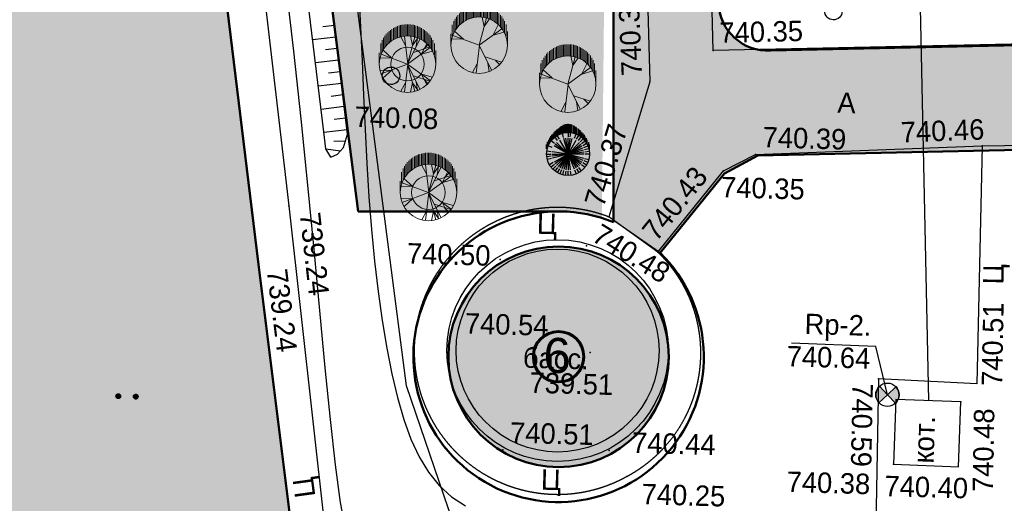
# Model space of a CAD drawing. Header units: millimetres. Extents: x -257011 to 237647566, y 2784933 to 6706507.
# Tile 10 of 256: x 10261070 to 10303236, y 2867723 to 2888420. Entities that reach past the tile are written whole.
import ezdxf

# ---------------------------------------------------------------- set-up
doc = ezdxf.new("R2010")
doc.units = ezdxf.units.MM
doc.header["$LTSCALE"] = 1000
doc.header["$PDMODE"] = 32
doc.header["$PDSIZE"] = 0.3
for name, pattern in [('Д_ТРОТ_ТРУБА', [3, 1.5, -1.5]), ('ДОРОГИ_СТРОЯЩ', [9, 8, -1]), ('Контура низ откосов  Штриховая 0.1-0.5 - - - - - - -', [0.6, 0.1, -0.5]), ('ОТКОС_НИЗ', [1.2, 0.2, -1])]:
    doc.linetypes.add(name, pattern=pattern)
for name, color, linetype in [('(002) Рамка', 7, 'Continuous'), ('(003) Пункты', 7, 'Continuous'), ('(004) Точки рельефа', 7, 'Continuous'), ('(007) Здания', 7, 'Continuous'), ('(013) Газ', 40, 'ИК_Газопровод -------г--------'), ('(014) Водопровод', 5, 'ИК_Водопровод -------в--------'), ('(025) Дорога', 7, 'Continuous'), ('(027) Гидрография', 7, 'Continuous'), ('(028) Гидротехн.', 7, 'Continuous'), ('(031) Горизонтали', 42, 'Continuous'), ('(035) Откосы', 7, 'Continuous'), ('(036) Растительность', 7, 'Continuous'), ('(038) Деревья', 7, 'Continuous'), ('TREE', 74, 'Continuous')]:
    doc.layers.add(name, color=color, linetype=linetype)
for name, color, linetype, lineweight in [('(032) Горизонтали утолщенные', 32, 'Continuous', 30), ('.', 7, 'Continuous', 15), ('Ф А С А Д', 250, 'Continuous', 15)]:
    doc.layers.add(name, color=color, linetype=linetype, lineweight=lineweight)
doc.styles.add('ATTR', font='romans.shx', dxfattribs={"width": 0.8, "height": 0.470416})
doc.styles.add('BM-431', font='txt')
doc.styles.add('D-431', font='txt', dxfattribs={"width": 2})
doc.styles.add('Roman', font='romans')
doc.styles.add('S', font='txtwr', dxfattribs={"oblique": 15})
doc.styles.get("Standard").update_dxf_attribs({"font": 'ARIALN.TTF'})
doc.styles.add('X_ISO', font='isocpeui.ttf')
doc.linetypes.add('KANALIS_K', pattern='A,1,["<",Standard,S=1.8,R=0,X=-0.9,Y=-0.9],3,-1,["К",Standard,S=1.8,R=0,X=-0.9,Y=-0.9],-1,10', length=16)
doc.linetypes.add('ИК_Водопровод -------в--------', pattern='A,9,-0.6,["В",Standard,S=1.2,R=0,X=0,Y=-0.6],-1.2', length=10.8)
doc.linetypes.add('ИК_Воздушка ------- --------', pattern='A,9,-0.6,["Z",Standard,S=1.2,R=70,X=0.6,Y=-0.65],-1', length=10.6)
doc.linetypes.add('ИК_Газопровод -------г--------', pattern='A,9,-0.6,["Г",Standard,S=1.2,R=0,X=0,Y=-0.6],-1.2', length=10.8)

# ---------------------------------------------------------------- blocks, each defined once
blk = doc.blocks.new('I00110')
h = blk.add_hatch(color=7)
edge = h.paths.add_edge_path()
edge.add_line((0, 0), (-0.707, 0.707))
edge.add_arc((0, 0), 1, 135, 225)
edge.add_line((-0.707, -0.707), (0, 0))
edge = h.paths.add_edge_path()
edge.add_line((0, 0), (0.707, -0.707))
edge.add_arc((0, 0), 1, 315, 405)
edge.add_line((0.707, 0.707), (0, 0))
at = {"color": 7}
for points in [[(0, 0), (-0.707, 0.707, 0.414214), (-0.707, -0.707)], [(0, 0), (0.707, -0.707, 0.414214), (0.707, 0.707)]]:
    blk.add_lwpolyline(points, format="xyb", close=True, dxfattribs=at)
blk.add_lwpolyline([(0.015, 0), (0.015, 0)], dxfattribs=at)
blk.add_circle((0, 0), 1)
at = {"color": 4, "linetype": 'Continuous', "style": 'S', "oblique": 15}
blk.add_attdef('G', (1.384, 0.223), '', height=2, dxfattribs=at)
at = {"color": 4, "style": 'S', "oblique": 15}
blk.add_attdef('Z', (1.476, -2.301), '', height=2, dxfattribs=at)
blk = doc.blocks.new('d')
at = {"layer": '(038) Деревья', "color": 30}
blk.add_ellipse((0, 0), major_axis=(0.265, 0.265), ratio=1, start_param=5.497787, end_param=11.780972, dxfattribs=at)
blk = doc.blocks.new('*X70')
at = {"color": 0}
for p, q in [((1.8, 2.04), (2.2, 2.04)), ((1.8, 2.03), (2.2, 2.03)), ((1.8, 2.02), (2.2, 2.02)), ((1.8, 2.01), (2.2, 2.01)), ((1.8, 2), (2.2, 2)), ((1.8, 1.99), (2.2, 1.99)), ((1.8, 1.98), (2.2, 1.98)), ((1.8, 1.97), (2.2, 1.97)), ((1.8, 1.96), (2.2, 1.96)), ((1.81, 2.07), (2.19, 2.07)), ((1.81, 2.06), (2.19, 2.06)), ((1.81, 2.05), (2.19, 2.05)), ((1.81, 1.95), (2.19, 1.95)), ((1.81, 1.94), (2.19, 1.94)), ((1.81, 1.93), (2.19, 1.93)), ((1.82, 2.09), (2.18, 2.09)), ((1.82, 2.08), (2.18, 2.08)), ((1.82, 1.92), (2.18, 1.92)), ((1.82, 1.91), (2.18, 1.91)), ((1.83, 2.11), (2.17, 2.11)), ((1.83, 2.1), (2.17, 2.1)), ((1.83, 1.9), (2.17, 1.9)), ((1.83, 1.89), (2.17, 1.89)), ((1.84, 2.12), (2.16, 2.12)), ((1.84, 1.88), (2.16, 1.88)), ((1.85, 2.13), (2.15, 2.13)), ((1.85, 1.87), (2.15, 1.87)), ((1.86, 2.14), (2.14, 2.14)), ((1.86, 1.86), (2.14, 1.86)), ((1.87, 2.15), (2.13, 2.15)), ((1.87, 1.85), (2.13, 1.85)), ((1.88, 2.16), (2.12, 2.16)), ((1.88, 1.84), (2.12, 1.84)), ((1.9, 2.17), (2.11, 2.17)), ((1.9, 1.83), (2.11, 1.83)), ((1.91, 2.18), (2.09, 2.18)), ((1.91, 1.82), (2.09, 1.82)), ((1.94, 2.19), (2.06, 2.19)), ((1.94, 1.81), (2.06, 1.81))]:
    blk.add_line(p, q, dxfattribs=at)
blk = doc.blocks.new('I04100')
blk.add_circle((0, 0), 0.2)
blk.add_blockref('*X70', (-2, -2))
blk = doc.blocks.new('kjvklglhl')
at = {"layer": '(004) Точки рельефа'}
blk.add_lwpolyline([(343.958, 447.537), (343.404, 449.591), (339.791, 449.631)], dxfattribs=at)
for p in [(336.083, 462.055), (333.406, 460.634), (320.534, 458.04), (347.714, 458.292), (338.021, 457.657), (336.672, 456.912), (318.108, 454.899), (331.811, 454.811), (330.891, 453.542), (333.962, 453.359), (327.22, 452.858), (316.881, 452.353), (331.176, 448.981), (325.065, 448.539), (343.552, 448.203), (343.958, 447.537), (347.11, 447.324), (327.565, 444.715), (332.114, 444.815), (344.297, 444.574), (332.906, 443.73)]:
    blk.add_point(p, dxfattribs=at)
at = {"layer": '(007) Здания'}
blk.add_lwpolyline([(347.11, 447.324), (344.323, 447.35), (344.297, 444.569), (347.084, 444.543)], close=True, dxfattribs=at)
at = {"layer": '(013) Газ', "linetype": 'ИК_Воздушка ------- --------', "ltscale": 0.5, "flags": 128}
blk.add_lwpolyline([(292.909, 529.889), (292.062, 534.008), (300.797, 535.523), (378.045, 536.01), (380.152, 536.01), (380.512, 520.117), (378.614, 520.082), (373.886, 519.972), (374, 516.282), (339.283, 515.209), (339.606, 502.365), (340.619, 488.79), (341.059, 475.484), (341.059, 475.484), (344.329, 475.58), (345.717, 447.337), (345.717, 447.337)], dxfattribs=at)
at = {"layer": '(014) Водопровод', "ltscale": 0.5, "flags": 128}
blk.add_lwpolyline([(325.711, 440.112), (326.312, 440.162), (325.744, 440.975), (323.361, 447.342), (313.499, 509.603), (261.079, 502.552), (256.511, 532.162)], dxfattribs=at)
at = {"layer": '(025) Дорога', "linetype": 'Д_ТРОТ_ТРУБА', "flags": 128}
blk.add_lwpolyline([(269.368, 515.247), (270.684, 506.001), (279.473, 507.345), (281.553, 506.423), (308.542, 510.883), (312.531, 513.649), (318.524, 513.838), (330.524, 514.19), (333.406, 460.634), (331.811, 454.811, 1.56758), (332.906, 443.73, 0.509364), (333.962, 453.359), (336.672, 456.912), (338.021, 457.657), (347.714, 458.292), (347.773, 448.108), (343.552, 448.203), (343.703, 435.09)], format="xyb", dxfattribs=at)
for points in [[(323.251, 418.267), (300.714, 414.809), (283.138, 412.485), (281.122, 413.564), (275.085, 449.451), (270.84, 474.617), (267.554, 498.57), (282.371, 501.061), (308.67, 505.056), (310.788, 503.765), (314.781, 477.717), (318.108, 454.899), (323.251, 418.267)], [(321.731, 420.742), (316.881, 452.353), (313.048, 477.771), (309.058, 502.896), (307.912, 503.399), (283.734, 499.451), (269.193, 497.303), (272.561, 474.353), (276.62, 450.413), (282.198, 415.2), (283.437, 414.157), (320.719, 419.528), (321.731, 420.742)], [(374.417, 463.962), (336.083, 462.055), (335.462, 474.337), (374.094, 475.423), (374.417, 463.962)]]:
    blk.add_lwpolyline(points, dxfattribs=at)
at = {"layer": '(025) Дорога', "linetype": 'Контура низ откосов  Штриховая 0.1-0.5 - - - - - - -'}
for points in [[(347.714, 458.292), (359.915, 458.878)], [(333.962, 453.359), (331.811, 454.811)]]:
    blk.add_lwpolyline(points, dxfattribs=at)
at = {"layer": '(027) Гидрография', "color": 3}
blk.add_circle((329.784, 449.03), 4.344, dxfattribs=at)
at = {"layer": '(028) Гидротехн.', "ltscale": 0.8}
blk.add_circle((329.784, 449.03), 4.744, dxfattribs=at)
at = {"layer": '(031) Горизонтали', "flags": 128}
blk.add_lwpolyline([(317.699, 464.454), (318.114, 461.525), (318.509, 458.637), (318.88, 455.809), (319.223, 453.066), (319.542, 450.453), (319.841, 448.017), (320.125, 445.808), (320.399, 443.873), (320.666, 442.262), (320.933, 441.022), (321.202, 440.203)], dxfattribs=at)
at = {"layer": '(032) Горизонтали утолщенные'}
blk.add_lwpolyline([(320.844, 464.049), (320.959, 462.631), (321.065, 461.182), (321.168, 459.718), (321.275, 458.252), (321.392, 456.8), (321.525, 455.375), (321.676, 453.984), (321.845, 452.637), (322.033, 451.341), (322.24, 450.104), (322.468, 448.933), (322.718, 447.837), (322.99, 446.822), (323.286, 445.896), (323.614, 445.061), (323.982, 444.317), (324.399, 443.666), (324.874, 443.109), (325.416, 442.645), (326.033, 442.278)], dxfattribs=at)
at = {"layer": '(035) Откосы'}
for p, q in [((319.346, 462.612), (319.84, 462.686)), ((318.925, 462.044), (319.914, 462.191)), ((319.493, 461.623), (319.988, 461.697)), ((319.073, 461.055), (320.062, 461.203)), ((319.641, 460.635), (320.136, 460.708)), ((319.22, 460.066), (320.209, 460.214)), ((319.789, 459.646), (320.283, 459.72)), ((319.368, 459.078), (320.357, 459.225)), ((319.936, 458.657), (320.431, 458.731)), ((319.516, 458.089), (320.505, 458.237)), ((319.951, 457.722), (320.456, 457.749)), ((319.619, 457.386), (320.247, 457.309))]:
    blk.add_line(p, q, dxfattribs=at)
blk.add_lwpolyline([(319.844, 457.028), (320.125, 457.17), (320.377, 457.458), (320.534, 458.04), (317.903, 475.66)], dxfattribs=at)
at = {"layer": '(035) Откосы', "linetype": 'ОТКОС_НИЗ'}
blk.add_lwpolyline([(319.844, 457.028), (319.619, 457.386), (319.514, 458.099), (316.916, 475.502), (311.633, 506.487), (311.551, 506.587), (311.219, 506.757), (310.421, 507.002), (284.551, 503.341), (278.518, 502.26), (265.85, 499.872), (266.688, 495.955), (269.851, 477.647), (275.2, 445.294), (281.12, 409.861), (281.136, 409.822), (281.351, 409.621), (310.666, 409.479), (317.618, 409.281), (323.511, 408.859), (324.497, 408.587)], dxfattribs=at)
at = {"layer": '(003) Пункты', "xscale": 0.5, "yscale": 0.5, "zscale": 0.5}
blk.add_blockref('I00110', (343.958, 447.537), dxfattribs=at)
at = {"layer": '(036) Растительность', "linetype": 'Continuous', "xscale": 0.5, "yscale": 0.5, "zscale": 0.5}
for p in [(311.034, 446.556), (311.784, 446.556)]:
    blk.add_blockref('I04100', p, dxfattribs=at)
at = {"layer": '(038) Деревья', "color": 30, "linetype": 'Continuous'}
for p in [(341.184, 463.885), (322.323, 460.585)]:
    blk.add_blockref('d', p, dxfattribs=at)
at = {"layer": '(003) Пункты', "style": 'BM-431'}
blk.add_text('Rp-2.', height=0.875, dxfattribs=at).set_placement((340.33, 450.034))
at = {"layer": '(004) Точки рельефа', "style": 'D-431'}
for s, rotation, p in [('740.32', 94.0803, (333.071, 460.899)), ('740.35', 2.9311, (336.354, 462.385)), ('740.46', 3.7485, (344.242, 458.343)), ('740.37', 74.6807, (331.583, 455.172)), ('740.43', 52.6537, (333.886, 453.779)), ('739.24', 277.9817, (318.582, 454.58)), ('740.48', 329.7909, (331.061, 453.797)), ('739.24', 278.7227, (317.236, 452.116)), ('740.51', 90.4859, (348.855, 448.04)), ('740.59', 270.4809, (342.45, 447.993)), ('740.48', 90.6608, (348.595, 443.495))]:
    blk.add_text(s, height=0.875, rotation=rotation, dxfattribs=at).set_placement(p)
for s, p in [('740.08', (320.821, 458.355)), ('740.39', (338.309, 457.972)), ('740.35', (336.59, 455.785)), ('740.50', (323.22, 452.574)), ('740.54', (325.786, 449.647)), ('740.64', (339.601, 448.631)), ('739.51', (328.626, 447.193)), ('740.51', (327.852, 445.03)), ('740.44', (333.087, 444.747)), ('740.38', (339.75, 443.258)), ('740.40', (343.943, 443.196)), ('740.25', (333.558, 442.557))]:
    blk.add_text(s, height=0.875, dxfattribs=at).set_placement(p)
at = {"layer": '(007) Здания', "color": 0, "linetype": 'Continuous', "style": 'BM-431'}
blk.add_text('кот.', height=0.88, rotation=89.4626, dxfattribs=at).set_placement((346.012, 444.639))
at = {"layer": '(025) Дорога', "linetype": 'ДОРОГИ_СТРОЯЩ', "style": 'BM-431'}
for s, p in [('A', (341.466, 459.54)), ('Ц', (328.748, 454.003)), ('Ц', (329.228, 443.058))]:
    blk.add_text(s, height=0.875, dxfattribs=at).set_placement(p)
for rotation, p in [(90.847, (348.792, 452.392)), (99.3824, (319.595, 442.506))]:
    blk.add_text('Ц', height=0.875, rotation=rotation, dxfattribs=at).set_placement(p)
at = {"layer": '(027) Гидрография', "color": 0, "style": 'D-431'}
blk.add_text('басс.', height=0.875, dxfattribs=at).set_placement((328.312, 448.258))
blk = doc.blocks.new('dhdyfh')
at = {"layer": 'TREE', "color": 92, "lineweight": 20}
for p, q in [((10253612, 5665831), (10253612, 5666323)), ((10253672, 5665895), (10253672, 5666384)), ((10253733, 5665949), (10253733, 5666439)), ((10253793, 5665998), (10253793, 5666487)), ((10253854, 5666529), (10253854, 5666039)), ((10253914, 5666083), (10253914, 5666567)), ((10253975, 5666109), (10253975, 5666601)), ((10254035, 5666629), (10254035, 5666140)), ((10254096, 5666652), (10254096, 5666163)), ((10254156, 5666184), (10254156, 5666675)), ((10254217, 5666691), (10254217, 5666204)), ((10254277, 5666217), (10254277, 5666705)), ((10254338, 5666714), (10254338, 5666227)), ((10254398, 5666235), (10254398, 5666724)), ((10254459, 5666724), (10254459, 5666238)), ((10254519, 5666243), (10254519, 5666724)), ((10254580, 5666724), (10254580, 5666240)), ((10254640, 5666233), (10254640, 5666724)), ((10254701, 5666717), (10254701, 5666227)), ((10254761, 5666215), (10254761, 5666706)), ((10254822, 5666693), (10254822, 5666199)), ((10254882, 5666186), (10254882, 5666674)), ((10254943, 5666652), (10254943, 5666166)), ((10255003, 5666140), (10255003, 5666629)), ((10255064, 5666601), (10255064, 5666114)), ((10255125, 5666081), (10255125, 5666565)), ((10255185, 5666529), (10255185, 5666042)), ((10255246, 5665998), (10255246, 5666487)), ((10255306, 5666441), (10255306, 5665949)), ((10255367, 5665893), (10255367, 5666384)), ((10255427, 5666323), (10255427, 5665828)), ((10253370, 5665419), (10253370, 5665908)), ((10253430, 5665555), (10253430, 5666052)), ((10253491, 5665666), (10253491, 5666158)), ((10253551, 5665761), (10253551, 5666240)), ((10254443, 5665800), (10254236, 5666193)), ((10254532, 5665031), (10254393, 5666223)), ((10254522, 5665028), (10254837, 5666198)), ((10254522, 5665031), (10255054, 5666100)), ((10254739, 5665821), (10254650, 5666236)), ((10254739, 5665828), (10254966, 5666152)), ((10254897, 5665793), (10254946, 5666154)), ((10255123, 5665467), (10255340, 5665898)), ((10255488, 5665756), (10255488, 5666256)), ((10255548, 5666158), (10255548, 5665664)), ((10255609, 5665574), (10255609, 5666055)), ((10255669, 5665911), (10255669, 5665409)), ((10253309, 5665030), (10253309, 5665514)), ((10253851, 5665290), (10253466, 5665636)), ((10254522, 5665028), (10255488, 5665736)), ((10254778, 5665531), (10255478, 5665762)), ((10255133, 5665459), (10255577, 5665590)), ((10255212, 5665677), (10255390, 5665854)), ((10255730, 5665030), (10255730, 5665615)), ((10253851, 5665282), (10253348, 5665297)), ((10254519, 5665030), (10253387, 5665451))]:
    blk.add_line(p, q, dxfattribs=at)
at = {"layer": 'TREE', "color": 30, "lineweight": 20, "true_color": 0xf8991e}
for p, q in [((10253851, 5664777), (10253348, 5664762)), ((10254519, 5665030), (10253387, 5664608)), ((10253851, 5664769), (10253466, 5664423)), ((10254532, 5665028), (10254393, 5663836)), ((10254522, 5665031), (10254837, 5663861)), ((10254522, 5665031), (10255488, 5664323)), ((10254522, 5665028), (10255054, 5663959)), ((10254443, 5664259), (10254236, 5663866)), ((10254739, 5664238), (10254650, 5663823)), ((10254739, 5664231), (10254966, 5663908)), ((10254778, 5664528), (10255478, 5664297)), ((10254897, 5664266), (10254946, 5663905)), ((10255123, 5664592), (10255340, 5664161)), ((10255133, 5664600), (10255577, 5664469)), ((10255212, 5664382), (10255390, 5664205))]:
    blk.add_line(p, q, dxfattribs=at)
blk.add_circle((10254519, 5665030), 1210, dxfattribs=at)
at = {"layer": 'TREE', "color": 92, "lineweight": 20}
blk.add_circle((10254519, 5665030), 720, dxfattribs=at)
at = {"layer": 'TREE', "color": 30, "lineweight": 20, "true_color": 0xf8991e, "style": 'ATTR', "width": 0.8, "flags": 9}
for p in [(10254522, 5665031), (10254522, 5665028)]:
    blk.add_attdef('ESTCODE', p, '', height=14.1, rotation=90, dxfattribs=at)
blk = doc.blocks.new('17')
at = {"layer": 'TREE', "color": 68, "lineweight": 20, "true_color": 0x306100}
for p, q in [((16375547, 10777897), (16376284, 10777897)), ((16375547, 10776055), (16376189, 10777778)), ((16375932, 10777072), (16375955, 10777838)), ((16375943, 10777072), (16376470, 10777658)), ((16376140, 10777805), (16376884, 10777805)), ((16376347, 10777713), (16377104, 10777713)), ((16376516, 10777620), (16377265, 10777620)), ((16376661, 10777528), (16377389, 10777528)), ((16376767, 10777436), (16377515, 10777436)), ((16376865, 10777344), (16377610, 10777344)), ((16376947, 10777252), (16377692, 10777252)), ((16377022, 10777160), (16377766, 10777160)), ((16377829, 10777068), (16377084, 10777068)), ((16377151, 10776976), (16377888, 10776976)), ((16377190, 10776884), (16377939, 10776884)), ((16377982, 10776792), (16377237, 10776792)), ((16378017, 10776699), (16377272, 10776699)), ((16375545, 10776036), (16373730, 10776246)), ((16374374, 10776171), (16373777, 10776487)), ((16375545, 10776051), (16373917, 10775240)), ((16375545, 10776051), (16377325, 10775571)), ((16375545, 10776051), (16376623, 10774580)), ((16377304, 10776607), (16378052, 10776607)), ((16378077, 10776515), (16377335, 10776515)), ((16377355, 10776423), (16378098, 10776423)), ((16378111, 10776331), (16377369, 10776331)), ((16377381, 10776239), (16378126, 10776239)), ((16378126, 10776147), (16377386, 10776147)), ((16377394, 10776055), (16378126, 10776055)), ((16374386, 10775481), (16373835, 10775406)), ((16374784, 10775661), (16374433, 10774595)), ((16376751, 10775721), (16377384, 10775856)), ((16376763, 10775721), (16377255, 10775376)), ((16378017, 10775410), (16377276, 10775410)), ((16377308, 10775502), (16378050, 10775502)), ((16378080, 10775594), (16377327, 10775594)), ((16377351, 10775686), (16378099, 10775686)), ((16378115, 10775778), (16377370, 10775778)), ((16377378, 10775870), (16378127, 10775870)), ((16378126, 10775963), (16377390, 10775963)), ((16374561, 10775000), (16374292, 10774730)), ((16376201, 10775120), (16376400, 10774445)), ((16376213, 10775135), (16376868, 10774805)), ((16376861, 10774765), (16377610, 10774765)), ((16377696, 10774857), (16376947, 10774857)), ((16377022, 10774949), (16377766, 10774949)), ((16377829, 10775042), (16377088, 10775042)), ((16377147, 10775134), (16377884, 10775134)), ((16377939, 10775226), (16377198, 10775226)), ((16377237, 10775318), (16377982, 10775318)), ((16375547, 10774213), (16376438, 10774213)), ((16376888, 10774305), (16376124, 10774305)), ((16376376, 10774397), (16377108, 10774397)), ((16377265, 10774489), (16376512, 10774489)), ((16376652, 10774581), (16377414, 10774581)), ((16377515, 10774673), (16376763, 10774673))]:
    blk.add_line(p, q, dxfattribs=at)
blk.add_circle((16375547, 10776055), 1842, dxfattribs=at)
at = {"layer": 'TREE', "color": 68, "lineweight": 20, "true_color": 0x306100, "style": 'ATTR', "width": 0.8, "flags": 9}
blk.add_attdef('ESTCODE', (16375545, 10776051), '', height=21.5, dxfattribs=at)
blk = doc.blocks.new('16')
h = blk.add_hatch(color=256)
h.dxf.hatch_style = 1
h.set_gradient(color1=(153, 204, 102), one_color=1, tint=1, name='SPHERICAL')
h.paths.add_polyline_path([(16382639, 10776741, 1), (16386324, 10776741, 1)])
blk.add_circle((16384481, 10776741), 1842)
at = {"layer": 'TREE'}
for p, q in [((16384102, 10778156), (16384005, 10778520)), ((16384290, 10778196), (16384241, 10778567)), ((16384481, 10778583), (16384481, 10778214)), ((16384673, 10778196), (16384722, 10778567)), ((16384938, 10778583), (16385310, 10778583)), ((16385044, 10778100), (16385186, 10778442)), ((16385074, 10778491), (16385524, 10778491)), ((16383208, 10777476), (16382886, 10777662)), ((16383317, 10777634), (16383020, 10777862)), ((16383442, 10777780), (16383179, 10778043)), ((16383584, 10777909), (16383360, 10778202)), ((16384481, 10776741), (16383504, 10777717)), ((16383746, 10778014), (16383560, 10778336)), ((16384481, 10776741), (16383643, 10777834)), ((16384481, 10776741), (16383791, 10777937)), ((16384481, 10776741), (16384124, 10778075)), ((16384481, 10776741), (16384302, 10778103)), ((16384481, 10778122), (16384481, 10776741)), ((16384481, 10776741), (16384661, 10778103)), ((16384481, 10776741), (16385172, 10777937)), ((16384481, 10776741), (16385320, 10777834)), ((16384481, 10776741), (16385458, 10777717)), ((16385282, 10778398), (16385700, 10778398)), ((16385378, 10777909), (16385603, 10778202)), ((16385450, 10778306), (16385862, 10778306)), ((16385595, 10778214), (16385999, 10778214)), ((16385646, 10777634), (16385943, 10777862)), ((16385701, 10778122), (16386115, 10778122)), ((16385755, 10777476), (16386077, 10777662)), ((16385799, 10778030), (16386226, 10778030)), ((16385881, 10777938), (16386324, 10777938)), ((16385956, 10777846), (16386436, 10777846)), ((16386517, 10777754), (16386019, 10777754)), ((16386085, 10777662), (16386598, 10777662)), ((16383020, 10776933), (16382655, 10776981)), ((16383056, 10777122), (16382702, 10777217)), ((16383119, 10777305), (16382780, 10777445)), ((16384481, 10776741), (16383114, 10776920)), ((16384481, 10776741), (16383147, 10777098)), ((16384481, 10776741), (16383207, 10777268)), ((16384481, 10776741), (16383285, 10777431)), ((16384481, 10776741), (16383384, 10777583)), ((16384481, 10776741), (16385678, 10777431)), ((16384481, 10776741), (16385816, 10777098)), ((16384481, 10776741), (16385848, 10776920)), ((16385907, 10777122), (16386261, 10777217)), ((16386124, 10777569), (16386671, 10777569)), ((16386744, 10777477), (16386171, 10777477)), ((16386812, 10777385), (16386207, 10777385)), ((16386238, 10777293), (16386872, 10777293)), ((16386924, 10777201), (16386269, 10777201)), ((16386289, 10777109), (16386975, 10777109)), ((16387013, 10777017), (16386304, 10777017)), ((16386316, 10776925), (16387043, 10776925)), ((16387056, 10776833), (16386320, 10776833)), ((16382639, 10776741), (16383008, 10776741)), ((16383020, 10776548), (16382655, 10776500)), ((16383119, 10776176), (16382780, 10776036)), ((16383208, 10776005), (16382886, 10775819)), ((16384481, 10776741), (16383100, 10776741)), ((16384481, 10776741), (16383114, 10776561)), ((16384481, 10776741), (16383207, 10776213)), ((16384481, 10776741), (16383285, 10776050)), ((16384481, 10776741), (16383384, 10775898)), ((16384481, 10776741), (16383504, 10775764)), ((16384481, 10776741), (16383643, 10775648)), ((16384481, 10776741), (16383791, 10775544)), ((16384481, 10776741), (16383956, 10775471)), ((16384481, 10776741), (16384124, 10775406)), ((16384481, 10776741), (16385863, 10776741)), ((16384481, 10776741), (16385458, 10775764)), ((16384481, 10776741), (16385816, 10776383)), ((16384481, 10776741), (16385678, 10776050)), ((16384481, 10776741), (16385848, 10776561)), ((16384481, 10776741), (16385320, 10775648)), ((16384481, 10776741), (16385172, 10775544)), ((16384481, 10776741), (16384839, 10775406)), ((16384481, 10776741), (16385007, 10775471)), ((16384481, 10776741), (16384661, 10775378)), ((16384481, 10775359), (16384481, 10776741)), ((16385755, 10776005), (16386077, 10775819)), ((16385844, 10776176), (16386183, 10776036)), ((16385942, 10776548), (16386308, 10776500)), ((16386324, 10776741), (16385955, 10776741)), ((16386680, 10775912), (16386132, 10775912)), ((16386171, 10776004), (16386744, 10776004)), ((16386812, 10776096), (16386211, 10776096)), ((16386242, 10776188), (16386872, 10776188)), ((16386928, 10776280), (16386262, 10776280)), ((16386285, 10776372), (16386975, 10776372)), ((16387005, 10776464), (16386305, 10776464)), ((16386313, 10776556), (16387035, 10776556)), ((16387056, 10776648), (16386324, 10776648)), ((16386328, 10776741), (16387065, 10776741)), ((16383317, 10775847), (16383020, 10775619)), ((16383584, 10775572), (16383360, 10775279)), ((16383746, 10775467), (16383560, 10775145)), ((16383918, 10775381), (16383776, 10775039)), ((16384102, 10775325), (16384005, 10774961)), ((16384481, 10774898), (16384481, 10775267)), ((16384673, 10775285), (16384722, 10774914)), ((16384861, 10775325), (16384958, 10774961)), ((16385044, 10775381), (16385186, 10775039)), ((16385217, 10775467), (16385402, 10775145)), ((16385310, 10775083), (16385695, 10775083)), ((16385378, 10775572), (16385603, 10775279)), ((16385849, 10775175), (16385446, 10775175)), ((16385521, 10775701), (16385784, 10775438)), ((16385587, 10775267), (16385995, 10775267)), ((16385646, 10775847), (16385943, 10775619)), ((16386119, 10775359), (16385697, 10775359)), ((16385795, 10775451), (16386230, 10775451)), ((16386333, 10775543), (16385881, 10775543)), ((16385956, 10775635), (16386427, 10775635)), ((16386517, 10775727), (16386023, 10775727)), ((16386081, 10775819), (16386603, 10775819)), ((16384868, 10774898), (16385306, 10774898)), ((16385511, 10774991), (16385058, 10774991))]:
    blk.add_line(p, q, dxfattribs=at)
at = {"layer": 'TREE', "style": 'ATTR', "width": 0.8, "flags": 9}
blk.add_attdef('ESTCODE', (16384481, 10776741), '', height=21.5, dxfattribs=at)

msp = doc.modelspace()

# ---------------------------------------------------------------- hatches: boundary and pattern name
at = {"layer": '.', "lineweight": 50, "ltscale": 1000, "transparency": 33554687}
h = msp.add_hatch(color=256, dxfattribs=at)
h.dxf.hatch_style = 1
h.set_gradient(color1=(132, 132, 132), color2=(132, 132, 132), tint=1)
edge = h.paths.add_edge_path()
edge.add_line((10293223.125, 2887097.343), (10329186.014, 2887873.601))
edge.add_line((10329186.014, 2887873.601), (10329186.014, 2889786.184))
edge.add_line((10329186.014, 2889786.184), (10345328.474, 2889786.184))
edge.add_line((10345328.474, 2889786.184), (10345328.474, 2889069.602))
edge.add_line((10345328.474, 2889069.602), (10347954.841, 2889069.602))
edge.add_line((10347954.841, 2889069.602), (10347954.841, 2926419.848))
edge.add_line((10347954.841, 2926419.848), (10347139.448, 2926435.118))
edge.add_line((10347139.448, 2926435.118), (10347165.137, 2940197.067))
edge.add_line((10347165.137, 2940197.067), (10348005.201, 2940197.067))
edge.add_line((10348005.201, 2940197.067), (10348005.201, 2952555.638))
edge.add_line((10348005.201, 2952555.638), (10292340.841, 2952555.638))
edge.add_arc((10292404.198, 2951154.347), 1402.722, 92.5888027, 177.7762916)
edge.add_line((10291002.532, 2951208.775), (10291002.532, 2956666.893))
edge.add_line((10291002.532, 2956666.893), (10354910.944, 2956012.625))
edge.add_line((10354910.944, 2956012.625), (10354910.944, 2943463.996))
edge.add_line((10354910.944, 2943463.996), (10357685.763, 2943463.996))
edge.add_line((10357685.763, 2943463.996), (10357664.748, 2923255.6))
edge.add_line((10357664.748, 2923255.6), (10354780.689, 2923252.584))
edge.add_line((10354780.689, 2923252.584), (10354815.475, 2889991.17))
edge.add_line((10354815.475, 2889991.17), (10364775.188, 2890241.427))
edge.add_line((10364775.188, 2890241.427), (10366601.321, 2890153.161))
edge.add_line((10366601.321, 2890153.161), (10366558.958, 2889276.712))
edge.add_line((10366558.958, 2889276.712), (10366382.939, 2885635.093))
edge.add_line((10366382.939, 2885635.093), (10363039.34, 2885902.047))
edge.add_line((10363039.34, 2885902.047), (10362828.153, 2884131.001))
edge.add_line((10362828.153, 2884131.001), (10292673.993, 2882603.341))
edge.add_line((10292673.993, 2882603.341), (10291253.598, 2881842.195))
edge.add_line((10291253.598, 2881842.195), (10288491.666, 2878445.861))
edge.add_line((10288491.666, 2878445.861), (10286502.532, 2879832.131))
edge.add_line((10286502.532, 2879832.131), (10286502.532, 2928681.172))
edge.add_line((10286502.532, 2928681.172), (10291002.532, 2928681.172))
edge.add_line((10291002.532, 2928681.172), (10291002.532, 2889129.011))
edge.add_arc((10293100.291, 2889192.464), 2098.718, 181.732534, 273.3553239)
at = {"lineweight": 100, "transparency": 33554687}
h = msp.add_hatch(color=256, dxfattribs=at)
h.set_gradient(color1=(64, 201, 199), color2=(149, 231, 234), name='SPHERICAL')
edge = h.paths.add_edge_path()
edge.add_arc((10284147.488, 2873995.31), 4719.268, 0, 360)
at = {"lineweight": 50}
h = msp.add_hatch(color=1, dxfattribs=at)
h.set_gradient(color1=(255, 255, 255), one_color=1, tint=1)
h.paths.add_polyline_path([(10283066.815, 2873995.31, 1), (10285228.161, 2873995.31, 1)])
at = {"layer": 'Ф А С А Д', "linetype": 'KANALIS_K', "ltscale": 1000}
h = msp.add_hatch(dxfattribs=at)
h.set_pattern_fill('CROSS', color=92, scale=40, angle=95)
h.set_pattern_definition([(95, (0, -2921394.75), (-275.171012, 230.8958947), [127, -381]), (185, (57.72, -2921325.95), (-230.8958947, -275.171012), [127, -381])])
h.paths.add_polyline_path([(10254854.628, 2928023.136), (10259744.522, 2928681.172), (10264901.947, 2928681.172), (10267356.196, 2909819.065), (10268183.578, 2903460.228), (10271300.011, 2877944.35), (10275259.575, 2846209.516), (10274213.863, 2845024.841), (10255504.784, 2842864.01), (10236795.706, 2840703.18), (10235586.415, 2841780.696), (10231000.58, 2877136.464), (10227615.702, 2901181.606), (10224894.806, 2924217.086)])
h = msp.add_hatch(dxfattribs=at)
h.set_pattern_fill('CROSS', color=92, scale=40, angle=95)
h.set_pattern_definition([(95, (0, -2762778.6), (-275.171012, 230.8958947), [127, -381]), (185, (57.72, -2762709.8), (-230.8958947, -275.171012), [127, -381])])
edge = h.paths.add_edge_path()
edge.add_line((10286002.532, 2879931.479), (10286502.532, 2928681.172))
edge.add_line((10286502.532, 2928681.172), (10269349.482, 2928681.172))
edge.add_line((10269349.482, 2928681.172), (10275562.462, 2880214.577))
edge.add_line((10275562.462, 2880214.577), (10284147.488, 2880214.577))
edge.add_arc((10284147.488, 2873995.31), 6219.268, 72.6460502, 90, ccw=False)

# ---------------------------------------------------------------- linework, layer by layer
at = {"layer": '(002) Рамка', "color": 0, "lineweight": 60, "ltscale": 1000}
msp.add_circle((10284147.488, 2873995.31), 1080.673, dxfattribs=at)
at = {"lineweight": 50, "ltscale": 1000}
for p, q in [((10275562.462, 2880214.577), (10269349.482, 2928681.172)), ((10284147.488, 2880214.577), (10275562.462, 2880214.577))]:
    msp.add_line(p, q, dxfattribs=at)
for points in [[(10259744.522, 2928681.172), (10264901.947, 2928681.172), (10265470.699, 2924310.033), (10268183.578, 2903460.228), (10271300.011, 2877944.35), (10275259.575, 2846209.516), (10274213.863, 2845024.841), (10255504.784, 2842864.01), (10236795.706, 2840703.18), (10235586.415, 2841780.696), (10231000.58, 2877136.464), (10227615.702, 2901181.606), (10224894.806, 2924217.086), (10259744.522, 2928681.172)], [(10286502.532, 2879751.442), (10286502.532, 2910219.068)], [(10362828.153, 2884131.001), (10354735.711, 2883954.782), (10292673.993, 2882603.341), (10291253.598, 2881842.195), (10288491.666, 2878445.861)]]:
    msp.add_lwpolyline(points, dxfattribs=at)
at = {"lineweight": 30, "ltscale": 1000}
msp.add_lwpolyline([(10366558.958, 2889276.712), (10366382.939, 2885635.093), (10363039.34, 2885902.047), (10362828.153, 2884131.001), (10292673.993, 2882603.341), (10291253.598, 2881842.195), (10288491.666, 2878445.861), (10286502.532, 2879832.131), (10286502.532, 2928681.172)], dxfattribs=at)
at = {"lineweight": 50, "ltscale": 1000}
msp.add_lwpolyline([(10329186.014, 2899270.677), (10291002.532, 2899270.677), (10291002.532, 2889129.011, 0.422533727), (10293223.125, 2887097.343), (10329186.014, 2887873.601)], format="xyb", close=True, dxfattribs=at)
at = {"lineweight": 30, "ltscale": 1000}
msp.add_lwpolyline([(10291002.532, 2889129.011, 0.422533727), (10293223.125, 2887097.343), (10329186.014, 2887873.601), (10329186.014, 2889786.184)], format="xyb", dxfattribs=at)
at = {"lineweight": 50, "ltscale": 1000}
msp.add_circle((10284147.488, 2873995.31), 4719.268, dxfattribs=at)
msp.add_arc((10284147.488, 2873995.31), 6219.268, 67.7487341, 45.6929666, dxfattribs=at)

# ---------------------------------------------------------------- block references
at = {"lineweight": 5, "xscale": 999.9999999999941, "yscale": 999.9999999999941, "zscale": 999.9999999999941, "rotation": 358.3893224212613}
msp.add_blockref('kjvklglhl', (9941829.75, 2434677.112), dxfattribs=at)
at = {"color": 150, "lineweight": 100, "rotation": 90}
for name, p, xscale, yscale, zscale in [('17', (17360497.266, -7871227.898), 0.6569891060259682, 0.6569891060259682, 0.6569891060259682), ('17', (17364290.908, -7872891.153), 0.6569891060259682, 0.6569891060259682, 0.6569891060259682), ('16', (15657386.19, -5285947.435), 0.4985583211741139, 0.4985583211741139, 0.4985583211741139)]:
    msp.add_blockref(name, p, dxfattribs=dict(at, xscale=xscale, yscale=yscale, zscale=zscale))
at = {"lineweight": 50}
for p in [(23158.846, -2778510.384), (24056.973, -2784007.195)]:
    msp.add_blockref('dhdyfh', p, dxfattribs=at)

# ---------------------------------------------------------------- texts
at = {"color": 7, "ltscale": 30, "insert": (10049091.702, 2929588.156, -75415.319), "char_height": 1784.436705, "width": 106220.7207, "attachment_point": 1, "style": 'X_ISO'}
msp.add_mtext('                               ПОЯСНИТЕЛЬНАЯ ЗАПИСКА\\P\\pi4401.50942;    Проект энергоснабжения {\\C256; Samarqand viloyati Toyloq tumani "Хоnсhоrbоg\'" МFY dagi 11-son maktabni rekonstruksiya qilish. (360 o\'quvchi o\'rinli qo\'shimcha bino qurish).\\P\\pi0;}выполнен на основании ТУ САМ ПТЭС за №18238252188 от  01.07.2026 г.       \\P    Установленная мощность Ру=93,4 кВт.\\P    Расчетная мощность Рр=84 кВт.    \\P    По надежности энергоснабжение объект относятся к потребителям II категории.\\P    {\\C256;Точкой подключения основного источника электроснабжения принять ближайшую существующую в./в опору ВЛ-10 кВ фид. "\\C0;233\\C256;", на которой необходимо установить ПМ-10, ВЛ-10 кВ выполнено кабелем АПвПу-3(1х70) мм2 длиной 60 м в траншее в земле до проектного ТП.}\\P    Предусмотрена установка ТП-ГКТП с ТМ-100кВА.\\P    От ТП предусмотрена прокладка кабеля {\\C0;АВВГ} разного сечения в траншее в земле  до щитов объекта.  \\P    {\\C256;\\c0;Для резервного энергоснабжения теплонососа предусмотрена установка ДЭС мощностью 10 кВт. \\P\\C256;   } Наружное освещение территории объекта выполнено LED светильниками на установленными на металлических опорах. Управление наружным освещением предусмотрено комплектно.\\P    Кабели прокладываются в траншее на глубину 0,7 м от планировочной отметки земли в слое песка по 10см в каждую сторону. Все пересечения и сближении кабельных линий с подземными инженерными коммуникациями выполнить согласно норм и в местах пересечения кабель проложить в а/цементных трубах Д=100мм.                                         \\P    Учет электроэнергии предусмотрен электронным активно-реактивным счетчикам ЕХ-518 прямого включения с системой АИИСКУЭ на н./в. щите  проектного ТП, установленного в отдельном запирающемся  шкафу. \\P     Проектом предусмотрен контур заземления проектной  трансформаторной подстанции, всех щитов, ГРЩ и ДЭС. Сопротивление  растеканию тока не должно превышать 4 ома для ТП, всех  щитов, ГРЩ,  ДЭС.\\P  При производстве электромонтажных работ выполнять требования ПУЭ и ПТБ.', dxfattribs=at)
at = {"color": 250, "insert": (10284667.392, 2874038.641, 0), "char_height": 1500, "width": 156685.73039, "attachment_point": 6, "style": 'Roman'}
msp.add_mtext('\\pt64500;{\\fArial|b0|i0|c0|p34;6}', dxfattribs=at)

doc.saveas('drawing.dxf')
